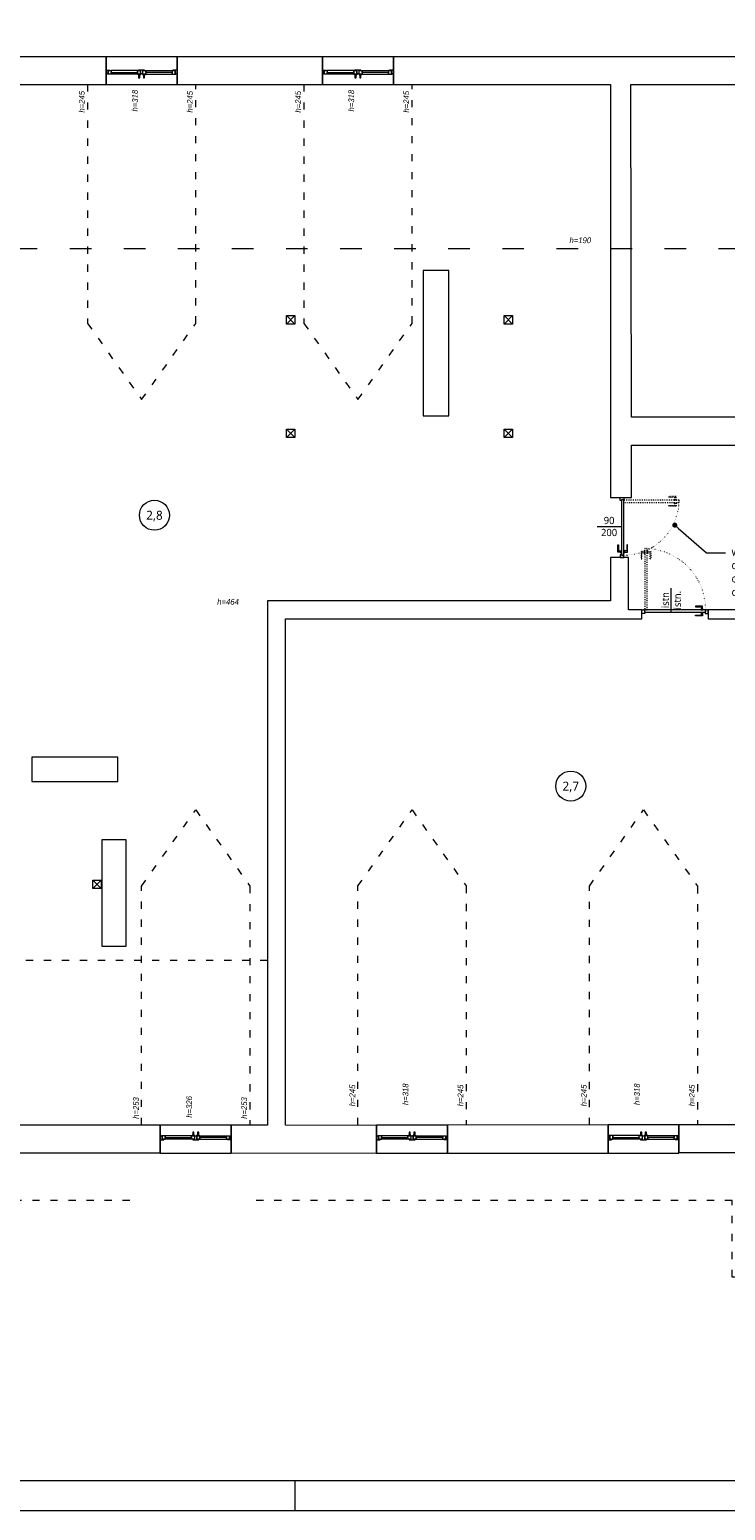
# Model space of a CAD drawing. Header units: millimetres. Extents: x 85284 to 143915, y -66821 to -28273.
# Tile 3 of 28: x 124331 to 125489, y -66715 to -64249. Entities that reach past the tile are written whole.
import ezdxf
from ezdxf import colors
from ezdxf.entities.mleader import LeaderData, LeaderLine
from ezdxf.enums import TextEntityAlignment as Align
from ezdxf.math import Vec2, Vec3

# ---------------------------------------------------------------- set-up
doc = ezdxf.new("R2010")
doc.units = ezdxf.units.MM
doc.linetypes.add('ACAD_ISO03W100', pattern=[30, 12, -18])
doc.linetypes.add('ACAD_ISO07W100', pattern=[3, 0, -3])
doc.layers.get('0').update_dxf_attribs({"color": 251, "lineweight": 9})
for name, color, linetype, lineweight in [('IE_Ramka', 7, 'Continuous', 15), ('IE_Tabelka', 7, 'Continuous', 15), ('konstrukcja istn..KF', 251, 'Continuous', 9), ('opis..KF', 251, 'Continuous', 9), ('opis_arch', 251, 'Continuous', 9), ('stolarka_arch', 251, 'Continuous', 9), ('ściany ist..KF', 251, 'Continuous', 9)]:
    doc.layers.add(name, color=color, linetype=linetype, lineweight=lineweight)
doc.styles.add('ARCH', font='segoeuil.ttf')

# ---------------------------------------------------------------- blocks, each defined once
blk = doc.blocks.new('*U178')
at = {"layer": 'stolarka_arch', "lineweight": 0}
blk.add_lwpolyline([(0, 0), (118, 0), (118, -46.8), (0, -46.8)], close=True, dxfattribs=at)
at = {"layer": 'stolarka_arch'}
for points in [[(0, -22), (6, -22), (6, -23), (3, -23), (3, -28), (0, -28)], [(3, -23), (8, -23), (8, -29), (2, -29), (2, -28), (3, -28)], [(8, -26), (52, -26), (52, -23), (8, -23)], [(57, -23), (52, -23), (52, -29), (58, -29), (58, -28), (57, -28)], [(54, -22), (64, -22), (64, -23), (61, -23), (61, -28), (57, -28), (57, -23), (54, -23)], [(61, -23), (66, -23), (66, -29), (60, -29), (60, -28), (61, -28)], [(110, -26), (66, -26), (66, -23), (110, -23)], [(115, -23), (110, -23), (110, -29), (116, -29), (116, -28), (115, -28)], [(118, -22), (112, -22), (112, -23), (115, -23), (115, -28), (118, -28)], [(8, -26), (52, -26), (52, -29), (8, -29)], [(57, -30), (53, -30), (53, -29), (57, -29)], [(56, -35), (54, -35), (54, -30), (56, -30)], [(65, -30), (61, -30), (61, -29), (65, -29)], [(64, -35), (62, -35), (62, -30), (64, -30)], [(110, -26), (66, -26), (66, -29), (110, -29)]]:
    blk.add_lwpolyline(points, close=True, dxfattribs=at)
blk = doc.blocks.new('*U201')
at = {"layer": 'stolarka_arch', "lineweight": 0}
blk.add_lwpolyline([(0, 0), (118, 0), (118, -46.8), (0, -46.8)], close=True, dxfattribs=at)
at = {"layer": 'stolarka_arch'}
for points in [[(0, -22), (6, -22), (6, -23), (3, -23), (3, -28), (0, -28)], [(3, -23), (8, -23), (8, -29), (2, -29), (2, -28), (3, -28)], [(8, -26), (52, -26), (52, -23), (8, -23)], [(57, -23), (52, -23), (52, -29), (58, -29), (58, -28), (57, -28)], [(54, -22), (64, -22), (64, -23), (61, -23), (61, -28), (57, -28), (57, -23), (54, -23)], [(61, -23), (66, -23), (66, -29), (60, -29), (60, -28), (61, -28)], [(110, -26), (66, -26), (66, -23), (110, -23)], [(115, -23), (110, -23), (110, -29), (116, -29), (116, -28), (115, -28)], [(118, -22), (112, -22), (112, -23), (115, -23), (115, -28), (118, -28)], [(8, -26), (52, -26), (52, -29), (8, -29)], [(57, -30), (53, -30), (53, -29), (57, -29)], [(56, -35), (54, -35), (54, -30), (56, -30)], [(65, -30), (61, -30), (61, -29), (65, -29)], [(64, -35), (62, -35), (62, -30), (64, -30)], [(110, -26), (66, -26), (66, -29), (110, -29)]]:
    blk.add_lwpolyline(points, close=True, dxfattribs=at)
blk = doc.blocks.new('*U197')
at = {"layer": 'stolarka_arch', "linetype": 'ACAD_ISO03W100', "lineweight": 0, "ltscale": 0.1}
for points in [[(4.5, 102), (4.5, 0), (8.5, 0), (8.5, 102)], [(3.5, 97), (-1.5, 97), (-1.5, 85), (-0.5, 85), (-0.5, 95), (3.5, 95)], [(3.5, 98), (3.5, 94), (4.5, 94), (4.5, 98)], [(9.5, 98), (9.5, 94), (8.5, 94), (8.5, 98)], [(9.5, 97), (14.5, 97), (14.5, 85), (13.5, 85), (13.5, 95), (9.5, 95)]]:
    blk.add_lwpolyline(points, close=True, dxfattribs=at)
at = {"layer": 'stolarka_arch'}
for points in [[(5, -4), (5, -6), (0, -6), (0, 0), (4, 0), (4, -4), (5, -4)], [(106, 0), (4, 0), (4, -4), (106, -4)], [(101, 1), (101, 6), (89, 6), (89, 5), (99, 5), (99, 1)], [(102, 1), (98, 1), (98, 0), (102, 0)], [(105, -4), (105, -6), (110, -6), (110, 0), (106, 0), (106, -4), (105, -4)], [(101, -5), (101, -10), (89, -10), (89, -9), (99, -9), (99, -5)], [(102, -5), (98, -5), (98, -4), (102, -4)]]:
    blk.add_lwpolyline(points, close=True, dxfattribs=at)
blk.add_circle((4, 0.5), 0.5, dxfattribs=at)
at = {"layer": 'stolarka_arch', "linetype": 'ACAD_ISO07W100', "lineweight": 0, "ltscale": 0.5}
blk.add_arc((4, 0), 102, 0, 89.6506, dxfattribs=at)
blk = doc.blocks.new('*U189')
at = {"layer": 'stolarka_arch', "lineweight": 0}
blk.add_lwpolyline([(0, 0), (118, 0), (118, -46.8), (0, -46.8)], close=True, dxfattribs=at)
at = {"layer": 'stolarka_arch'}
for points in [[(0, -22), (6, -22), (6, -23), (3, -23), (3, -28), (0, -28)], [(3, -23), (8, -23), (8, -29), (2, -29), (2, -28), (3, -28)], [(8, -26), (52, -26), (52, -23), (8, -23)], [(57, -23), (52, -23), (52, -29), (58, -29), (58, -28), (57, -28)], [(54, -22), (64, -22), (64, -23), (61, -23), (61, -28), (57, -28), (57, -23), (54, -23)], [(61, -23), (66, -23), (66, -29), (60, -29), (60, -28), (61, -28)], [(110, -26), (66, -26), (66, -23), (110, -23)], [(115, -23), (110, -23), (110, -29), (116, -29), (116, -28), (115, -28)], [(118, -22), (112, -22), (112, -23), (115, -23), (115, -28), (118, -28)], [(8, -26), (52, -26), (52, -29), (8, -29)], [(57, -30), (53, -30), (53, -29), (57, -29)], [(56, -35), (54, -35), (54, -30), (56, -30)], [(65, -30), (61, -30), (61, -29), (65, -29)], [(64, -35), (62, -35), (62, -30), (64, -30)], [(110, -26), (66, -26), (66, -29), (110, -29)]]:
    blk.add_lwpolyline(points, close=True, dxfattribs=at)
blk = doc.blocks.new('*U186')
at = {"layer": 'stolarka_arch', "lineweight": 0}
blk.add_lwpolyline([(0, 0), (118, 0), (118, -46), (0, -46)], close=True, dxfattribs=at)
at = {"layer": 'stolarka_arch'}
for points in [[(0, -22), (6, -22), (6, -23), (3, -23), (3, -28), (0, -28)], [(3, -23), (8, -23), (8, -29), (2, -29), (2, -28), (3, -28)], [(8, -26), (52, -26), (52, -23), (8, -23)], [(57, -23), (52, -23), (52, -29), (58, -29), (58, -28), (57, -28)], [(54, -22), (64, -22), (64, -23), (61, -23), (61, -28), (57, -28), (57, -23), (54, -23)], [(61, -23), (66, -23), (66, -29), (60, -29), (60, -28), (61, -28)], [(110, -26), (66, -26), (66, -23), (110, -23)], [(115, -23), (110, -23), (110, -29), (116, -29), (116, -28), (115, -28)], [(118, -22), (112, -22), (112, -23), (115, -23), (115, -28), (118, -28)], [(8, -26), (52, -26), (52, -29), (8, -29)], [(57, -30), (53, -30), (53, -29), (57, -29)], [(56, -35), (54, -35), (54, -30), (56, -30)], [(65, -30), (61, -30), (61, -29), (65, -29)], [(64, -35), (62, -35), (62, -30), (64, -30)], [(110, -26), (66, -26), (66, -29), (110, -29)]]:
    blk.add_lwpolyline(points, close=True, dxfattribs=at)
blk = doc.blocks.new('*U181')
at = {"layer": 'stolarka_arch', "lineweight": 0}
blk.add_lwpolyline([(0, 0), (118, 0), (118, -46), (0, -46)], close=True, dxfattribs=at)
at = {"layer": 'stolarka_arch'}
for points in [[(0, -22), (6, -22), (6, -23), (3, -23), (3, -28), (0, -28)], [(3, -23), (8, -23), (8, -29), (2, -29), (2, -28), (3, -28)], [(8, -26), (52, -26), (52, -23), (8, -23)], [(57, -23), (52, -23), (52, -29), (58, -29), (58, -28), (57, -28)], [(54, -22), (64, -22), (64, -23), (61, -23), (61, -28), (57, -28), (57, -23), (54, -23)], [(61, -23), (66, -23), (66, -29), (60, -29), (60, -28), (61, -28)], [(110, -26), (66, -26), (66, -23), (110, -23)], [(115, -23), (110, -23), (110, -29), (116, -29), (116, -28), (115, -28)], [(118, -22), (112, -22), (112, -23), (115, -23), (115, -28), (118, -28)], [(8, -26), (52, -26), (52, -29), (8, -29)], [(57, -30), (53, -30), (53, -29), (57, -29)], [(56, -35), (54, -35), (54, -30), (56, -30)], [(65, -30), (61, -30), (61, -29), (65, -29)], [(64, -35), (62, -35), (62, -30), (64, -30)], [(110, -26), (66, -26), (66, -29), (110, -29)]]:
    blk.add_lwpolyline(points, close=True, dxfattribs=at)
blk = doc.blocks.new('*U168')
at = {"layer": 'stolarka_arch', "linetype": 'ACAD_ISO03W100', "lineweight": 0, "ltscale": 0.1}
for points in [[(3.5, 87), (-1.5, 87), (-1.5, 75), (-0.5, 75), (-0.5, 85), (3.5, 85)], [(3.5, 88), (3.5, 84), (4.5, 84), (4.5, 88)], [(4.5, 92), (4.5, 0), (8.5, 0), (8.5, 92)], [(9.5, 88), (9.5, 84), (8.5, 84), (8.5, 88)], [(9.5, 87), (14.5, 87), (14.5, 75), (13.5, 75), (13.5, 85), (9.5, 85)]]:
    blk.add_lwpolyline(points, close=True, dxfattribs=at)
at = {"layer": 'stolarka_arch'}
for points in [[(5, -4), (5, -6), (0, -6), (0, 0), (4, 0), (4, -4), (5, -4)], [(96, 0), (4, 0), (4, -4), (96, -4)], [(91, 1), (91, 6), (79, 6), (79, 5), (89, 5), (89, 1)], [(92, 1), (88, 1), (88, 0), (92, 0)], [(95, -4), (95, -6), (100, -6), (100, 0), (96, 0), (96, -4), (95, -4)], [(91, -5), (91, -10), (79, -10), (79, -9), (89, -9), (89, -5)], [(92, -5), (88, -5), (88, -4), (92, -4)]]:
    blk.add_lwpolyline(points, close=True, dxfattribs=at)
blk.add_circle((4, 0.5), 0.5, dxfattribs=at)
at = {"layer": 'stolarka_arch', "linetype": 'ACAD_ISO07W100', "lineweight": 0, "ltscale": 0.5}
blk.add_arc((4, 0), 92, 0, 89.6506, dxfattribs=at)
blk = doc.blocks.new('nr pom')
at = {"layer": 'opis..KF', "lineweight": 20}
blk.add_circle((0, 0), 25, dxfattribs=at)
at = {"layer": 'opis..KF', "style": 'ARCH'}
blk.add_attdef('00', text='', height=15, dxfattribs=at).set_placement((0, 0), align=Align.MIDDLE_CENTER)
blk = doc.blocks.new('_Dot')
at = {"color": 0, "linetype": 'ByBlock', "lineweight": -2}
blk.add_line((-0.5, 0), (-1, 0), dxfattribs=at)
at = {"color": 0, "linetype": 'ByBlock', "const_width": 0.5}
blk.add_lwpolyline([(-0.25, 0, 1), (0.25, 0, 1)], format="xyb", close=True, dxfattribs=at)
blk = doc.blocks.new('opis drzwi')
at = {"layer": 'opis..KF'}
blk.add_line((-20, 0), (20, 0), dxfattribs=at)
at = {"layer": 'opis..KF', "style": 'ARCH', "flags": 12}
for tag, p in [('90', (0, 10)), ('200', (0, -10))]:
    blk.add_attdef(tag, text='', height=12, dxfattribs=at).set_placement(p, align=Align.MIDDLE_CENTER)
blk = doc.blocks.new('*U1138')
at = {"layer": 'IE_Ramka'}
blk.add_line((-555, 5), (-555, 0), dxfattribs=at)
for points in [[(-797, 0), (0, 0), (0, 444), (-797, 444)], [(-772, 5), (-5, 5), (-5, 439), (-772, 439)]]:
    blk.add_lwpolyline(points, close=True, dxfattribs=at)

msp = doc.modelspace()

# ---------------------------------------------------------------- linework, layer by layer
at = {"linetype": 'ACAD_ISO03W100'}
for points in [[(124497.4, -66199), (122868.4, -66199), (122636, -65948.8), (122636, -65415), (122716, -65415), (122716, -64998), (122636, -64998), (122636, -62605), (123822, -62605), (123822, -64214), (127084.9, -64214), (127084.9, -62605)], [(124427.2, -64340), (124427.2, -64738), (124517.2, -64864.9), (124607.2, -64738), (124607.2, -64340)], [(124787.2, -64340), (124787.2, -64738), (124877.2, -64864.9), (124967.2, -64738), (124967.2, -64340)], [(124517.2, -66073), (124517.2, -65675), (124607.2, -65548.1), (124697.2, -65675), (124697.2, -66073)], [(124877.2, -66073), (124877.2, -65674.9), (124967.2, -65548.1), (125057.2, -65674.9), (125057.2, -66073)], [(125262.4, -66073.2), (125262.4, -65675.2), (125352.4, -65548.3), (125442.4, -65675.2), (125442.4, -66073.2)], [(124726.5, -65798.9), (123070.8, -65799)], [(127234.9, -66206), (126464.3, -66206), (126464.7, -66326.3), (125500, -66326.3), (125500, -66198.9), (124701.2, -66199)]]:
    msp.add_lwpolyline(points, dxfattribs=at)
at = {"linetype": 'ACAD_ISO03W100', "ltscale": 3}
msp.add_lwpolyline([(126953.5, -64614), (123937.9, -64614)], dxfattribs=at)
at = {"layer": 'konstrukcja istn..KF'}
for p, q in [((124758.3, -64725), (124772.3, -64739)), ((124758.3, -64739), (124772.3, -64725)), ((125120.4, -64725), (125134.4, -64739)), ((125120.4, -64739), (125134.4, -64725)), ((124758.3, -64914), (124772.3, -64928)), ((124758.3, -64928), (124772.3, -64914)), ((125120.4, -64914), (125134.4, -64928)), ((125120.4, -64928), (125134.4, -64914)), ((124436, -65665), (124450, -65679)), ((124436, -65679), (124450, -65665))]:
    msp.add_line(p, q, dxfattribs=at)
at = {"layer": 'konstrukcja istn..KF', "color": 18, "true_color": 0x000000}
for points in [[(124758.3, -64725), (124772.3, -64725), (124772.3, -64739), (124758.3, -64739), (124758.3, -64725)], [(125120.4, -64725), (125134.4, -64725), (125134.4, -64739), (125120.4, -64739), (125120.4, -64725)], [(124758.3, -64914), (124772.3, -64914), (124772.3, -64928), (124758.3, -64928), (124758.3, -64914)], [(125120.4, -64914), (125134.4, -64914), (125134.4, -64928), (125120.4, -64928), (125120.4, -64914)], [(124436, -65665), (124450, -65665), (124450, -65679), (124436, -65679), (124436, -65665)]]:
    msp.add_lwpolyline(points, dxfattribs=at)
at = {"layer": 'ściany ist..KF', "linetype": 'ByBlock'}
for points in [[(124206.2, -64340), (124458.2, -64340), (124458.2, -64294), (124206.2, -64294)], [(124576.2, -64340), (124818.2, -64340), (124818.2, -64294), (124576.2, -64294)], [(124985.9, -64892), (125028.4, -64892), (125028.4, -64650), (124985.9, -64650)], [(124296.2, -66119.1), (124548.2, -66119.1), (124548.2, -66073.1), (124296.2, -66073.1)], [(125026.2, -66119.8), (125293.4, -66119.7), (125293.4, -66072.9), (125026.2, -66073)]]:
    msp.add_lwpolyline(points, close=True, dxfattribs=at)
for points in [[(124936.2, -64294), (124936.2, -64340), (125297.4, -64340), (125297.4, -65028), (125332.4, -65028), (125332.4, -64941), (125841.5, -64941), (125841.5, -64894), (125332.4, -64894), (125331.4, -64340), (125563.4, -64340), (125563.4, -64294), (124936.2, -64294)], [(125297.4, -65128), (125297.4, -65200), (124726.4, -65200), (124726.4, -66073), (124666.2, -66073), (124666.2, -66119.8), (124908.2, -66119.6), (124908.2, -66073.6), (124756.4, -66073), (124756.4, -65230), (125349.9, -65230), (125349.9, -65215), (125327.4, -65215), (125327.4, -65128), (125297.4, -65128)], [(125459.9, -65215), (125459.9, -65230), (125512.9, -65230), (125512.9, -66072.9), (125411.4, -66072.9), (125411.4, -66118.9), (125542.9, -66118.9), (125542.9, -66246), (125870.8, -66246), (125870.8, -66200), (125588.9, -66200), (125588.9, -66073.1), (125542.9, -66073), (125542.9, -65230), (126200.8, -65230), (126200.8, -65215), (125459.9, -65215)], [(124477.4, -65460.5), (124334.4, -65460.5), (124334.4, -65501), (124477.4, -65501), (124477.4, -65460.5)], [(124450.9, -65775), (124491.4, -65775), (124491.4, -65598), (124450.9, -65598), (124450.9, -65775)]]:
    msp.add_lwpolyline(points, dxfattribs=at)

# ---------------------------------------------------------------- block references
at = {"layer": 'IE_Tabelka', "xscale": 10, "yscale": 10, "zscale": 10}
msp.add_blockref('*U1138', (130322, -66714.8), dxfattribs=at)
at = {"layer": 'opis..KF', "color": 30}
for p, values in [((124538.5, -65057.5), {'00': '2,8'}), ((125231.4, -65508.6), {'00': '2,7'})]:
    msp.add_blockref('nr pom', p, dxfattribs=at).add_auto_attribs(values)
at = {"layer": 'opis_arch'}
ref = msp.add_blockref('opis drzwi', (125295.2, -65076.2), dxfattribs=at)
ref.add_attrib('90', '90', dxfattribs={"layer": 'opis..KF', "height": 12, "style": 'ARCH'}).set_placement((125295.2, -65066.2), align=Align.MIDDLE_CENTER)
ref.add_attrib('200', '200', dxfattribs={"layer": 'opis..KF', "height": 12, "style": 'ARCH'}).set_placement((125295.2, -65086.2), align=Align.MIDDLE_CENTER)
ref = msp.add_blockref('opis drzwi', (125398.7, -65198.9), dxfattribs=dict(at, rotation=90))
ref.add_attrib('90', 'istn', dxfattribs={"layer": 'opis..KF', "height": 12, "rotation": 90, "style": 'ARCH'}).set_placement((125388.7, -65198.9), align=Align.MIDDLE_CENTER)
ref.add_attrib('200', 'istn.', dxfattribs={"layer": 'opis..KF', "height": 12, "rotation": 90, "style": 'ARCH'}).set_placement((125408.7, -65198.9), align=Align.MIDDLE_CENTER)
at = {"layer": 'stolarka_arch', "xscale": -1}
for name, p in [('*U181', (124576.2, -64294)), ('*U186', (124936.2, -64294))]:
    msp.add_blockref(name, p, dxfattribs=at)
at = {"layer": 'stolarka_arch', "rotation": 270}
msp.add_blockref('*U168', (125319.6, -65028), dxfattribs=at)
at = {"layer": 'stolarka_arch'}
msp.add_blockref('*U197', (125349.9, -65215), dxfattribs=at)
at = {"layer": 'stolarka_arch', "xscale": -1, "rotation": 180}
for name, p in [('*U201', (124548.2, -66119.8)), ('*U178', (124908.2, -66119.8)), ('*U189', (125293.4, -66119.7))]:
    msp.add_blockref(name, p, dxfattribs=at)

# ---------------------------------------------------------------- texts
at = {"layer": 'opis..KF', "char_height": 9.6, "attachment_point": 5, "rotation": 90, "style": 'ARCH'}
for s, insert in [('{\\fCentury Gothic|b0|i1|c238|p34;h=245}', (124417.6, -64368.9)), ('{\\fCentury Gothic|b0|i1|c238|p34;h=318}', (124506.1, -64367)), ('{\\fCentury Gothic|b0|i1|c238|p34;h=245}', (124597.6, -64368.9)), ('{\\fCentury Gothic|b0|i1|c238|p34;h=245}', (124777.6, -64368.9)), ('{\\fCentury Gothic|b0|i1|c238|p34;h=318}', (124866.1, -64367)), ('{\\fCentury Gothic|b0|i1|c238|p34;h=245}', (124957.6, -64368.9)), ('{\\fCentury Gothic|b0|i1|c238|p34;h=245}', (124867.9, -66023.8)), ('{\\fCentury Gothic|b0|i1|c238|p34;h=318}', (124956.4, -66021.8)), ('{\\fCentury Gothic|b0|i1|c238|p34;h=245}', (125047.9, -66023.8)), ('{\\fCentury Gothic|b0|i1|c238|p34;h=245}', (125253.1, -66023.8)), ('{\\fCentury Gothic|b0|i1|c238|p34;h=318}', (125341.6, -66021.8)), ('{\\fCentury Gothic|b0|i1|c238|p34;h=245}', (125433.1, -66023.8)), ('{\\fCentury Gothic|b0|i1|c238|p34;h=253}', (124507.9, -66044.7)), ('{\\fCentury Gothic|b0|i1|c238|p34;h=326}', (124596.4, -66042.8)), ('{\\fCentury Gothic|b0|i1|c238|p34;h=253}', (124687.9, -66044.7))]:
    msp.add_mtext_dynamic_manual_height_columns(s, width=156.7, gutter_width=70, heights=[0], dxfattribs=dict(at, insert=insert))
at = {"layer": 'opis..KF', "char_height": 9.6, "attachment_point": 5, "style": 'ARCH'}
for s, insert in [('{\\fCentury Gothic|b0|i1|c238|p34;h=190}', (125247.3, -64599.6)), ('{\\fCentury Gothic|b0|i1|c238|p34;h=464}', (124661, -65201.7))]:
    msp.add_mtext_dynamic_manual_height_columns(s, width=156.7, gutter_width=70, heights=[0], dxfattribs=dict(at, insert=insert))

# ---------------------------------------------------------------- leaders
at = {"layer": 'opis..KF', "lineweight": 9}
ml = msp.add_multileader_mtext('Standard', dxfattribs=at)
ml.set_content('wymiana drzwi na drzwi w odporności ogniowej EI 30', color=256, style='ARCH')
ml.set_leader_properties(color=256, linetype='ByLayer', lineweight=-1)
ml.set_arrow_properties(name='DOT')
ml.build(insert=Vec2(0, 0))
ml.multileader.update_dxf_attribs({"dogleg_length": 31.7, "arrow_head_size": 8.39})
ctx = ml.context
ctx.base_point, ctx.char_height, ctx.arrow_head_size, ctx.landing_gap_size, ctx.plane_origin = Vec3(125488.9, -65120.3), 13.416, 8.39, 10.1, Vec3(124802.3, -65183.9)
notes = []
notes.append((ctx, [(1, (1, 1, 0), (125457.1, -65120.3), (1, 0), 31.7, [(0, [(125404.5, -65073.9)], 0, [])])]))
ctx.mtext.insert, ctx.mtext.width, ctx.mtext.flow_direction = Vec3(125498.9, -65111.4), 156.221, 5
for ctx, leaders in notes:
    for number, flags, end, landing, length, lines in leaders:
        leader = LeaderData()
        leader.index, (leader.has_last_leader_line, leader.has_dogleg_vector, leader.attachment_direction) = number, flags
        leader.last_leader_point, leader.dogleg_vector, leader.dogleg_length = Vec3(end), Vec3(landing), length
        for number, points, colour, breaks in lines:
            line = LeaderLine()
            line.index, line.vertices, line.color, line.breaks = number, Vec3.list(points), colors.encode_raw_color(colour), breaks
            leader.lines.append(line)
        ctx.leaders.append(leader)

doc.saveas('drawing.dxf')
